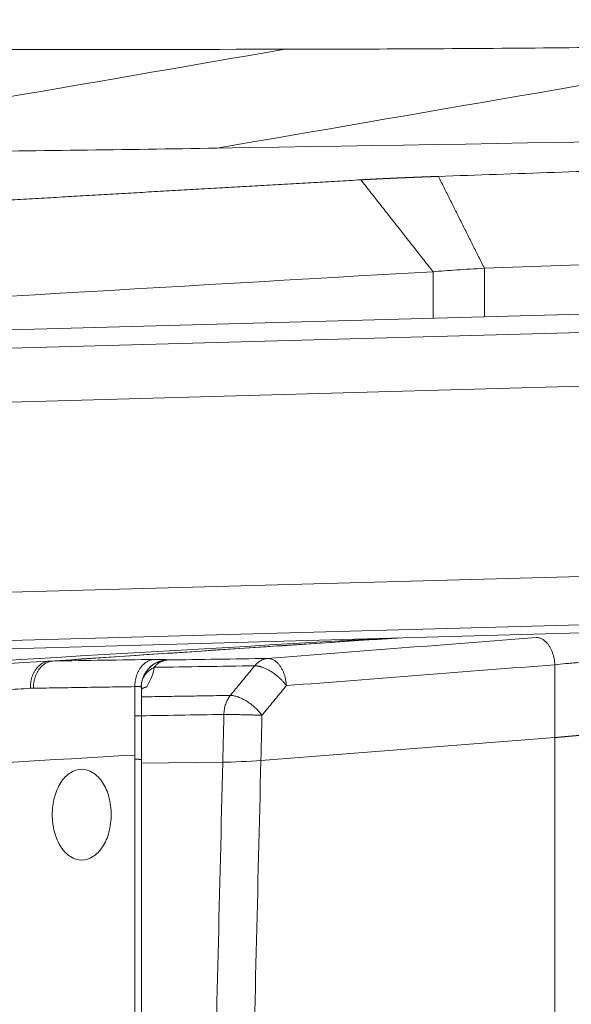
# Model space of a CAD drawing. Header units: millimetres. Extents: x 0 to 594, y 0 to 420.
# Tile 142 of 256: x 206 to 209, y 339 to 344. Entities that reach past the tile are written whole.
import ezdxf

# ---------------------------------------------------------------- set-up
doc = ezdxf.new("R2010")
doc.units = ezdxf.units.MM
doc.layers.add('1', color=7, linetype='Continuous', true_color=0xffffff)
doc.styles.add('Arial Unicode MS', font='txt')
doc.dimstyles.get("Standard").update_dxf_attribs({"dimtxt": 0.18, "dimasz": 0.18, "dimexe": 0.18, "dimexo": 0.0625, "dimgap": 0.09, "dimtad": 0, "dimtih": 1, "dimtoh": 1, "dimdec": 4, "dimzin": 0, "dimdsep": 46, "dimtxsty": 'Standard', "dimcen": 0.09, "dimadec": 0, "dimazin": 0, "dimtfac": 1, "dimtdec": 4, "dimtofl": 0, "dimtmove": 0, "dimatfit": 3, "dimfxl": 0, "dimtolj": 1, "dimtzin": 0, "dimarcsym": 0})

# ---------------------------------------------------------------- blocks, each defined once
blk = doc.blocks.new('_U2')
at = {"layer": '1', "color": 18, "lineweight": 13}
for p, q in [((142.3008, 334.4792), (142.3008, 394.7968)), ((368.28, 363.0393), (368.28, 394.7968)), ((142.3008, 392.7968), (235.4192, 392.7968)), ((368.28, 392.7968), (275.1617, 392.7968))]:
    blk.add_line(p, q, dxfattribs=at)
at = {"layer": '1', "color": 18}
for points in [[(142.3008, 392.7968), (145.8008, 393.7346), (145.8008, 391.8589)], [(368.28, 392.7968), (364.78, 391.8589), (364.78, 393.7346)]]:
    blk.add_solid(points, dxfattribs=at)
at = {"layer": '1', "color": 18, "linetype": 'Continuous', "lineweight": 13, "char_height": 2.5, "attachment_point": 7, "line_spacing_factor": 1.047437, "style": 'Arial Unicode MS'}
for s, insert in [('\\fArial Unicode MS|b0|i0;\\W1.0000; LIFT POINT SPAN', (244.1567, 390.9192)), ('\\fArial Unicode MS|b0|i0;\\W1.0000;4.5', (237.0517, 390.9192))]:
    blk.add_mtext(s, dxfattribs=dict(at, insert=insert))

msp = doc.modelspace()

# ---------------------------------------------------------------- linework, layer by layer
at = {"layer": '1', "color": 155, "linetype": 'Continuous', "lineweight": 18}
for p, q in [((215.0841, 342.796), (204.4427, 342.5018)), ((203.9346, 340.7338), (215.1881, 341.0449)), ((206.7318, 340.1786), (206.7318, 340.583)), ((206.7318, 303.3655), (206.7318, 340.1831))]:
    msp.add_line(p, q, dxfattribs=at)
at = {"layer": '1', "color": 155, "linetype": 'Continuous', "lineweight": 13}
for p, q in [((215.3431, 342.7023), (204.8132, 342.4112)), ((215.4606, 342.4095), (204.853, 342.1162)), ((215.4701, 341.363), (203.9634, 341.0449)), ((215.3577, 341.0941), (203.9366, 340.7784)), ((207.3895, 340.1762), (209.0069, 340.3022)), ((207.1797, 340.1663), (206.7318, 340.1617))]:
    msp.add_line(p, q, dxfattribs=at)
at = {"layer": '1', "color": 155, "linetype": 'Continuous', "lineweight": 18}
msp.add_arc((206.881, 340.5792), 0.15, 93.6326, 137.5612, dxfattribs=at)
at = {"layer": '1', "color": 155, "linetype": 'Continuous', "lineweight": 13}
for centre, major_axis, ratio, start_param, end_param in [((276.5015, -2562.6507), (0, -2904.8456), 0.649448, 3.178603, 3.180085), ((207.294, 340.1753), (-0.1502, -0.0075), 0.03379, 0.704091, 2.257445)]:
    msp.add_ellipse(centre, major_axis=major_axis, ratio=ratio, start_param=start_param, end_param=end_param, dxfattribs=at)
for points, degree in [([(207.1487, 343.5454), (208.2515, 343.7358), (209.3543, 343.9261), (210.4572, 344.1164)], 3), ([(207.523, 344.0895), (206.4201, 343.8992), (205.3173, 343.7089), (204.2145, 343.5185)], 3), ([(208.3369, 342.6094), (208.3369, 342.8653)], 1), ([(208.6193, 342.8842), (208.6193, 342.6172)], 1), ([(203.9282, 340.6036), (205.3142, 340.6878), (206.7003, 340.7695), (208.0865, 340.849)], 3), ([(208.1328, 340.8499), (207.4973, 340.8075), (206.8617, 340.7651), (206.226, 340.7227)], 3), ([(208.9037, 340.8527), (208.4112, 340.8143), (207.9188, 340.7759), (207.4264, 340.7375)], 3), ([(207.4264, 340.7375), (207.242, 340.7347), (207.0576, 340.7318), (206.8731, 340.7289)], 3), ([(206.226, 340.7227), (205.4598, 340.6787), (204.6936, 340.6339), (203.9274, 340.5885)], 3), ([(206.2439, 340.7233), (206.238, 340.7232), (206.232, 340.723), (206.226, 340.7227)], 3), ([(206.8021, 340.732), (206.616, 340.7291), (206.43, 340.7262), (206.2439, 340.7233)], 3), ([(206.7615, 340.5809), (206.7848, 340.6215), (206.7988, 340.6586), (206.8022, 340.6886)], 3), ([(206.8022, 340.6886), (206.9866, 340.6914), (207.171, 340.6943), (207.3554, 340.6971)], 3), ([(207.2213, 340.5339), (207.3554, 340.6971)], 1), ([(207.5296, 340.5878), (208.022, 340.6262), (208.5145, 340.6646), (209.0069, 340.7029)], 3), ([(209.0069, 340.7029), (209.0069, 340.5694), (209.0069, 340.4358), (209.0069, 340.3022)], 3), ([(206.1377, 340.5736), (206.1296, 340.5735), (206.1216, 340.573)], 2), ([(206.6958, 340.5823), (206.1377, 340.5736)], 1), ([(206.6958, 340.2057), (206.6958, 340.5823)], 1), ([(207.5296, 340.5878), (207.3955, 340.4246)], 1), ([(206.1216, 340.573), (205.0159, 340.5095), (203.9207, 340.4446)], 2), ([(206.73, 340.526), (207.2213, 340.5339)], 1), ([(206.6948, 340.4214), (206.8586, 340.424), (207.0223, 340.4267), (207.1861, 340.4293)], 3), ([(207.1797, 340.1663), (207.1861, 340.4293)], 1), ([(207.3955, 340.4246), (207.3895, 340.1762)], 1), ([(209.0069, 340.3022), (209.0069, 331.6975), (209.0069, 323.0929), (209.0069, 314.4882)], 3), ([(206.6958, 340.1822), (206.6958, 340.2057)], 1), ([(206.6958, 303.3665), (206.6958, 340.1822)], 1), ([(206.7703, 323.29), (207.1797, 340.1663)], 1), ([(207.3895, 340.1762), (206.9797, 323.2853)], 1)]:
    msp.add_open_spline(points, degree=degree, dxfattribs=at)
at = {"layer": '1', "color": 155, "linetype": 'Continuous', "lineweight": 18}
for points, degree in [([(210.4572, 344.1164), (209.9482, 344.1079), (208.9301, 344.0948), (207.9725, 344.0899), (207.523, 344.0895)], 3), ([(207.523, 344.0895), (206.5633, 344.0886), (205.6036, 344.0874), (204.6438, 344.0859)], 3), ([(207.1487, 343.5454), (210.7927, 343.6062), (214.4368, 343.6668), (218.0809, 343.7271)], 3), ([(204.2145, 343.5185), (204.664, 343.5189), (205.6216, 343.5238), (206.6397, 343.5369), (207.1487, 343.5454)], 3), ([(208.3369, 342.8653), (207.9394, 343.3711)], 1), ([(208.3663, 343.3899), (208.6193, 342.8842)], 1), ([(208.6193, 342.8842), (211.9703, 343.0013), (215.3214, 343.1164), (218.6726, 343.2296)], 3), ([(203.9589, 342.6088), (205.4181, 342.6969), (206.8775, 342.7824), (208.3369, 342.8653)], 3)]:
    msp.add_open_spline(points, degree=degree, dxfattribs=at)
for points, knots in [([(208.3663, 343.3899), (208.5791, 343.3974), (209.0037, 343.4122), (209.6392, 343.4343), (210.2718, 343.4563), (210.9016, 343.4782), (211.5284, 343.4998), (212.1524, 343.5214), (212.7736, 343.5428), (213.3002, 343.5609), (213.7328, 343.5758), (214.0724, 343.5874), (214.4111, 343.599), (214.7492, 343.6106), (215.0865, 343.6221), (215.4231, 343.6336), (215.7589, 343.6451), (216.094, 343.6565), (216.4284, 343.6679), (216.762, 343.6792), (217.0949, 343.6905), (217.4271, 343.7018), (217.7585, 343.713), (218.0892, 343.7242), (218.3094, 343.7316), (218.4194, 343.7353)], [0, 0, 0, 0, 0.063499, 0.126712, 0.18964, 0.252283, 0.31464, 0.376712, 0.438499, 0.5, 0.533845, 0.567618, 0.601317, 0.634943, 0.668496, 0.701976, 0.735382, 0.768715, 0.801976, 0.835163, 0.868276, 0.901317, 0.934284, 0.967179, 1, 1, 1, 1]), ([(202.182, 343.0303), (202.2632, 343.0353), (202.4255, 343.0453), (202.6684, 343.0602), (202.9107, 343.075), (203.1524, 343.0897), (203.3933, 343.1043), (203.6335, 343.1188), (203.873, 343.1332), (204.1119, 343.1476), (204.35, 343.1618), (204.5875, 343.176), (204.8243, 343.1901), (205.0261, 343.202), (205.1931, 343.2119), (205.3256, 343.2197), (205.4579, 343.2275), (205.59, 343.2353), (205.7219, 343.243), (205.8537, 343.2508), (205.9853, 343.2585), (206.1167, 343.2661), (206.248, 343.2738), (206.3791, 343.2814), (206.5101, 343.289), (206.6408, 343.2966), (206.7714, 343.3041), (206.9019, 343.3117), (207.0321, 343.3192), (207.1622, 343.3266), (207.2922, 343.3341), (207.4219, 343.3415), (207.5515, 343.3489), (207.6809, 343.3563), (207.8102, 343.3637), (207.8963, 343.3686), (207.9394, 343.3711)], [0, 0, 0, 0, 0.042327, 0.084534, 0.126622, 0.16859, 0.210438, 0.252165, 0.293773, 0.33526, 0.376626, 0.417872, 0.458997, 0.500002, 0.523035, 0.54604, 0.569015, 0.591961, 0.614878, 0.637766, 0.660625, 0.683455, 0.706255, 0.729026, 0.751768, 0.774481, 0.797164, 0.819818, 0.842444, 0.865039, 0.887606, 0.910143, 0.932651, 0.95513, 0.97758, 1, 1, 1, 1]), ([(207.9394, 343.3711), (207.9403, 343.3711), (207.9421, 343.3712), (207.9449, 343.3714), (207.9476, 343.3715), (207.9504, 343.3717), (207.9532, 343.3718), (207.956, 343.372), (207.9588, 343.3721), (207.9616, 343.3723), (207.9644, 343.3725), (207.9672, 343.3726), (207.9701, 343.3728), (207.9729, 343.3729), (207.9758, 343.3731), (207.9786, 343.3732), (207.9815, 343.3734), (207.9843, 343.3735), (207.9872, 343.3737), (207.9901, 343.3738), (207.993, 343.374), (207.9959, 343.3741), (207.9988, 343.3743), (208.0017, 343.3744), (208.0046, 343.3746), (208.0075, 343.3747), (208.0105, 343.3749), (208.0134, 343.3751), (208.0163, 343.3752), (208.0193, 343.3754), (208.0223, 343.3755), (208.0252, 343.3757), (208.0282, 343.3758), (208.0312, 343.376), (208.0342, 343.3761), (208.0372, 343.3763), (208.0402, 343.3764), (208.0432, 343.3766), (208.0462, 343.3767), (208.0492, 343.3768), (208.0523, 343.377), (208.0553, 343.3771), (208.0584, 343.3773), (208.0614, 343.3774), (208.0645, 343.3776), (208.0676, 343.3777), (208.0706, 343.3779), (208.0737, 343.378), (208.0768, 343.3782), (208.0799, 343.3783), (208.083, 343.3785), (208.0861, 343.3786), (208.0893, 343.3788), (208.0924, 343.3789), (208.0955, 343.3791), (208.0987, 343.3792), (208.1018, 343.3793), (208.105, 343.3795), (208.1081, 343.3796), (208.1113, 343.3798), (208.1145, 343.3799), (208.1177, 343.3801), (208.1209, 343.3802), (208.1241, 343.3804), (208.1273, 343.3805), (208.1305, 343.3806), (208.1337, 343.3808), (208.137, 343.3809), (208.1402, 343.3811), (208.1434, 343.3812), (208.1467, 343.3814), (208.15, 343.3815), (208.1532, 343.3816), (208.1565, 343.3818), (208.1598, 343.3819), (208.1631, 343.3821), (208.1664, 343.3822), (208.1697, 343.3824), (208.173, 343.3825), (208.1763, 343.3826), (208.1796, 343.3828), (208.183, 343.3829), (208.1863, 343.3831), (208.1897, 343.3832), (208.193, 343.3833), (208.1964, 343.3835), (208.1997, 343.3836), (208.2031, 343.3838), (208.2065, 343.3839), (208.2099, 343.384), (208.2133, 343.3842), (208.2167, 343.3843), (208.2201, 343.3844), (208.2235, 343.3846), (208.227, 343.3847), (208.2304, 343.3849), (208.2338, 343.385), (208.2373, 343.3851), (208.2407, 343.3853), (208.2442, 343.3854), (208.2477, 343.3855), (208.2512, 343.3857), (208.2546, 343.3858), (208.2581, 343.386), (208.2616, 343.3861), (208.2651, 343.3862), (208.2687, 343.3864), (208.2722, 343.3865), (208.2757, 343.3866), (208.2793, 343.3868), (208.2828, 343.3869), (208.2863, 343.387), (208.2899, 343.3872), (208.2935, 343.3873), (208.297, 343.3874), (208.3006, 343.3876), (208.3042, 343.3877), (208.3078, 343.3878), (208.3114, 343.388), (208.315, 343.3881), (208.3186, 343.3882), (208.3223, 343.3884), (208.3259, 343.3885), (208.3295, 343.3886), (208.3332, 343.3888), (208.3368, 343.3889), (208.3405, 343.389), (208.3442, 343.3892), (208.3478, 343.3893), (208.3515, 343.3894), (208.3552, 343.3895), (208.3589, 343.3897), (208.3626, 343.3898), (208.3651, 343.3899), (208.3663, 343.3899)], [0, 0, 0, 0, 0.007667, 0.015331, 0.02299, 0.030646, 0.038298, 0.045946, 0.053591, 0.061232, 0.06887, 0.076504, 0.084135, 0.091762, 0.099386, 0.107007, 0.114625, 0.12224, 0.129852, 0.13746, 0.145066, 0.152669, 0.160269, 0.167866, 0.175461, 0.183053, 0.190642, 0.198229, 0.205813, 0.213395, 0.220974, 0.228552, 0.236127, 0.2437, 0.25127, 0.258839, 0.266405, 0.27397, 0.281533, 0.289094, 0.296653, 0.30421, 0.311766, 0.31932, 0.326873, 0.334424, 0.341974, 0.349522, 0.357069, 0.364615, 0.37216, 0.379703, 0.387245, 0.394787, 0.402327, 0.409867, 0.417405, 0.424943, 0.43248, 0.440017, 0.447553, 0.455088, 0.462623, 0.470157, 0.477692, 0.485225, 0.492759, 0.500292, 0.507825, 0.515358, 0.522892, 0.530425, 0.537958, 0.545491, 0.553025, 0.560559, 0.568093, 0.575628, 0.583163, 0.590698, 0.598235, 0.605771, 0.613309, 0.620847, 0.628386, 0.635926, 0.643467, 0.651009, 0.658552, 0.666096, 0.673641, 0.681187, 0.688735, 0.696284, 0.703834, 0.711386, 0.718939, 0.726494, 0.73405, 0.741609, 0.749168, 0.75673, 0.764294, 0.771859, 0.779427, 0.786996, 0.794568, 0.802142, 0.809717, 0.817296, 0.824876, 0.832459, 0.840044, 0.847632, 0.855223, 0.862816, 0.870411, 0.87801, 0.885611, 0.893215, 0.900822, 0.908431, 0.916044, 0.92366, 0.931279, 0.938901, 0.946527, 0.954155, 0.961788, 0.969423, 0.977062, 0.984704, 0.99235, 1, 1, 1, 1]), ([(208.3369, 342.8653), (208.3769, 342.8688), (208.4205, 342.8721), (208.5146, 342.8784), (208.5652, 342.8814), (208.6193, 342.8842)], [0, 0, 0, 0, 0.5, 0.5, 1, 1, 1, 1]), ([(206.2411, 339.8779), (206.2411, 339.8943), (206.2432, 339.927), (206.2556, 339.99), (206.2857, 340.0593), (206.3397, 340.1149), (206.4035, 340.1345), (206.4672, 340.1149), (206.5213, 340.0593), (206.5514, 339.99), (206.5637, 339.927), (206.5659, 339.8943), (206.5659, 339.8779)], [0, 0, 0, 0, 0.0625, 0.125, 0.25, 0.375, 0.5, 0.625, 0.75, 0.875, 0.9375, 1, 1, 1, 1]), ([(206.5659, 339.8779), (206.5659, 339.8616), (206.5637, 339.8289), (206.5514, 339.7659), (206.5213, 339.6965), (206.4672, 339.6409), (206.4035, 339.6214), (206.3397, 339.6409), (206.2857, 339.6965), (206.2556, 339.7659), (206.2432, 339.8289), (206.2411, 339.8616), (206.2411, 339.8779)], [0, 0, 0, 0, 0.0625, 0.125, 0.25, 0.375, 0.5, 0.625, 0.75, 0.875, 0.9375, 1, 1, 1, 1])]:
    msp.add_open_spline(points, degree=3, knots=knots, dxfattribs=at)
at = {"layer": '1', "color": 155, "linetype": 'Continuous', "lineweight": 13}
for points, knots in [([(208.1475, 340.8503), (208.1437, 340.85), (208.0702, 340.8451), (207.927, 340.8356), (207.7179, 340.8216), (207.5084, 340.8077), (207.2986, 340.7937), (207.0884, 340.7797), (206.8778, 340.7656), (206.6668, 340.7515), (206.4555, 340.7374), (206.3145, 340.728), (206.2439, 340.7233)], [0, 0, 0, 0, 0.006111, 0.115784, 0.225647, 0.335699, 0.445942, 0.556374, 0.666996, 0.777807, 0.888809, 1, 1, 1, 1]), ([(209.0069, 340.7029), (209.0261, 340.7049), (209.0464, 340.7068), (209.0785, 340.7098), (209.0894, 340.7108), (209.1115, 340.7127), (209.1228, 340.7137), (209.1569, 340.7166), (209.1803, 340.7185), (209.2283, 340.7222), (209.253, 340.7241), (209.3022, 340.7276), (209.3268, 340.7293), (209.3637, 340.7317), (209.376, 340.7325), (209.4006, 340.734), (209.413, 340.7348), (209.4738, 340.7384), (209.5201, 340.7408), (209.5639, 340.7428)], [0, 0, 0, 0, 0.125, 0.125, 0.1875, 0.1875, 0.25, 0.25, 0.375, 0.375, 0.5, 0.5, 0.625, 0.625, 0.6875, 0.6875, 0.75, 0.75, 1, 1, 1, 1]), ([(206.8731, 340.7289), (206.8746, 340.7296), (206.8741, 340.7302), (206.8694, 340.7312), (206.8652, 340.7316), (206.856, 340.732), (206.8525, 340.7321), (206.8446, 340.7322), (206.8403, 340.7323), (206.826, 340.7323), (206.8149, 340.7322), (206.8021, 340.732)], [0, 0, 0, 0, 0.25, 0.25, 0.5, 0.5, 0.625, 0.625, 0.75, 0.75, 1, 1, 1, 1]), ([(207.3554, 340.6971), (207.3557, 340.6971), (207.3562, 340.6971), (207.357, 340.6971), (207.3578, 340.6971), (207.3587, 340.6971), (207.3595, 340.697), (207.3603, 340.697), (207.3612, 340.6969), (207.362, 340.6969), (207.3629, 340.6968), (207.3637, 340.6967), (207.3646, 340.6966), (207.3654, 340.6966), (207.3663, 340.6965), (207.3672, 340.6963), (207.368, 340.6962), (207.3689, 340.6961), (207.3698, 340.696), (207.3707, 340.6958), (207.3716, 340.6957), (207.3725, 340.6955), (207.3734, 340.6954), (207.3743, 340.6952), (207.3752, 340.695), (207.3761, 340.6949), (207.3771, 340.6947), (207.378, 340.6945), (207.3789, 340.6943), (207.3799, 340.694), (207.3808, 340.6938), (207.3818, 340.6936), (207.3827, 340.6933), (207.3837, 340.6931), (207.3847, 340.6928), (207.3857, 340.6926), (207.3866, 340.6923), (207.3876, 340.692), (207.3886, 340.6917), (207.3896, 340.6914), (207.3906, 340.6911), (207.3917, 340.6908), (207.3927, 340.6905), (207.3937, 340.6901), (207.3948, 340.6898), (207.3958, 340.6894), (207.3968, 340.6891), (207.3999, 340.688), (207.4052, 340.686), (207.4128, 340.6828), (207.4207, 340.6791), (207.4288, 340.6749), (207.4373, 340.6702), (207.4466, 340.6646), (207.457, 340.6578), (207.4684, 340.6495), (207.4803, 340.6401), (207.4899, 340.6317), (207.4971, 340.6249), (207.5021, 340.62), (207.5073, 340.6147), (207.511, 340.6106), (207.5133, 340.608), (207.5143, 340.6069), (207.5153, 340.6057), (207.5164, 340.6045), (207.5175, 340.6031), (207.5187, 340.6017), (207.52, 340.6002), (207.5212, 340.5987), (207.5225, 340.5971), (207.5239, 340.5954), (207.5253, 340.5936), (207.5267, 340.5917), (207.5282, 340.5898), (207.5291, 340.5885), (207.5296, 340.5878)], [0, 0, 0, 0, 0.005401, 0.010792, 0.016174, 0.021547, 0.026913, 0.032273, 0.037627, 0.042975, 0.04832, 0.053661, 0.059, 0.064337, 0.069672, 0.075008, 0.080344, 0.085682, 0.091022, 0.096364, 0.101711, 0.107061, 0.112418, 0.117779, 0.123148, 0.128524, 0.133908, 0.139301, 0.144704, 0.150117, 0.155541, 0.160976, 0.166424, 0.171884, 0.177359, 0.182847, 0.188351, 0.193869, 0.199404, 0.204956, 0.210525, 0.216112, 0.221717, 0.227341, 0.232985, 0.238649, 0.244334, 0.25004, 0.288776, 0.328541, 0.369459, 0.411631, 0.455136, 0.500035, 0.55601, 0.61628, 0.680928, 0.749974, 0.77842, 0.808735, 0.840923, 0.874981, 0.881126, 0.887698, 0.894698, 0.902126, 0.909984, 0.918269, 0.926984, 0.936129, 0.945702, 0.955705, 0.966136, 0.976997, 0.988285, 1, 1, 1, 1]), ([(206.7314, 340.5792), (206.7314, 340.5793), (206.7315, 340.5793), (206.7316, 340.5794), (206.7316, 340.5795), (206.7317, 340.5796), (206.7317, 340.5797), (206.7318, 340.5798), (206.7318, 340.5799), (206.7318, 340.58), (206.7318, 340.5801), (206.7317, 340.5801), (206.7317, 340.5802), (206.7317, 340.5803), (206.7316, 340.5804), (206.7315, 340.5805), (206.7314, 340.5806), (206.7313, 340.5806), (206.7312, 340.5807), (206.7311, 340.5808), (206.731, 340.5808), (206.7308, 340.5809), (206.7306, 340.581), (206.7305, 340.5811), (206.7303, 340.5811), (206.7301, 340.5812), (206.7298, 340.5812), (206.7296, 340.5813), (206.7294, 340.5814), (206.7291, 340.5814), (206.7289, 340.5815), (206.7286, 340.5815), (206.7283, 340.5816), (206.728, 340.5816), (206.7277, 340.5817), (206.7273, 340.5817), (206.727, 340.5818), (206.7266, 340.5818), (206.7263, 340.5819), (206.7259, 340.5819), (206.7255, 340.582), (206.7251, 340.582), (206.7247, 340.5821), (206.7243, 340.5821), (206.7238, 340.5821), (206.7234, 340.5822), (206.7229, 340.5822), (206.7225, 340.5822), (206.722, 340.5823), (206.7215, 340.5823), (206.721, 340.5823), (206.7205, 340.5823), (206.7199, 340.5824), (206.7194, 340.5824), (206.7188, 340.5824), (206.7183, 340.5824), (206.7177, 340.5824), (206.7171, 340.5825), (206.7165, 340.5825), (206.7159, 340.5825), (206.7153, 340.5825), (206.7147, 340.5825), (206.714, 340.5825), (206.7134, 340.5825), (206.7127, 340.5825), (206.7121, 340.5825), (206.7114, 340.5825), (206.7107, 340.5825), (206.71, 340.5825), (206.7093, 340.5825), (206.7086, 340.5825), (206.7079, 340.5825), (206.7071, 340.5825), (206.7064, 340.5825), (206.7056, 340.5825), (206.7049, 340.5825), (206.7041, 340.5825), (206.7033, 340.5825), (206.7025, 340.5825), (206.7017, 340.5825), (206.7009, 340.5824), (206.7001, 340.5824), (206.6992, 340.5824), (206.6984, 340.5824), (206.6976, 340.5824), (206.6967, 340.5823), (206.6961, 340.5823), (206.6958, 340.5823)], [0, 0, 0, 0, 0.012134, 0.024259, 0.036374, 0.048481, 0.060578, 0.072666, 0.084745, 0.096816, 0.108877, 0.120929, 0.132972, 0.145006, 0.157031, 0.169047, 0.181054, 0.193052, 0.205041, 0.217021, 0.228992, 0.240954, 0.252908, 0.264852, 0.276788, 0.288715, 0.300632, 0.312541, 0.324442, 0.336333, 0.348216, 0.360089, 0.371955, 0.383811, 0.395658, 0.407497, 0.419327, 0.431148, 0.442961, 0.454765, 0.46656, 0.478347, 0.490125, 0.501894, 0.513655, 0.525407, 0.537151, 0.548886, 0.560612, 0.57233, 0.584039, 0.59574, 0.607432, 0.619116, 0.630791, 0.642458, 0.654116, 0.665766, 0.677407, 0.68904, 0.700665, 0.712281, 0.723889, 0.735488, 0.74708, 0.758662, 0.770237, 0.781803, 0.793361, 0.80491, 0.816452, 0.827985, 0.83951, 0.851026, 0.862535, 0.874035, 0.885527, 0.897011, 0.908486, 0.919954, 0.931413, 0.942865, 0.954308, 0.965743, 0.97717, 0.988589, 1, 1, 1, 1]), ([(207.1861, 340.4293), (207.1862, 340.4391), (207.1871, 340.4489), (207.1904, 340.468), (207.1927, 340.4774), (207.1987, 340.4953), (207.2024, 340.5038), (207.211, 340.5198), (207.2159, 340.5272), (207.2213, 340.5339)], [0, 0, 0, 0, 0.25, 0.25, 0.5, 0.5, 0.75, 0.75, 1, 1, 1, 1]), ([(207.2213, 340.5339), (207.2275, 340.5339), (207.2343, 340.5332), (207.2486, 340.5303), (207.2561, 340.5282), (207.2715, 340.5227), (207.2795, 340.5193), (207.2956, 340.5113), (207.3037, 340.5068), (207.3199, 340.4967), (207.3278, 340.4911), (207.3434, 340.4792), (207.3509, 340.4729), (207.3652, 340.4597), (207.372, 340.4529), (207.3845, 340.4389), (207.3903, 340.4317), (207.3955, 340.4246)], [0, 0, 0, 0, 0.125, 0.125, 0.25, 0.25, 0.375, 0.375, 0.5, 0.5, 0.625, 0.625, 0.75, 0.75, 0.875, 0.875, 1, 1, 1, 1]), ([(207.3955, 340.4246), (207.388, 340.4249), (207.3799, 340.4252), (207.3628, 340.4258), (207.3539, 340.4261), (207.3353, 340.4267), (207.3258, 340.4269), (207.3065, 340.4274), (207.2967, 340.4277), (207.2774, 340.4281), (207.2678, 340.4283), (207.2491, 340.4286), (207.2401, 340.4288), (207.2228, 340.429), (207.2146, 340.4291), (207.1994, 340.4293), (207.1924, 340.4293), (207.1861, 340.4293)], [0, 0, 0, 0, 0.125, 0.125, 0.25, 0.25, 0.375, 0.375, 0.5, 0.5, 0.625, 0.625, 0.75, 0.75, 0.875, 0.875, 1, 1, 1, 1]), ([(209.0069, 340.3018), (209.0075, 340.3018), (209.0088, 340.302), (209.0108, 340.3022), (209.0128, 340.3023), (209.0147, 340.3025), (209.0167, 340.3027), (209.0187, 340.3029), (209.0207, 340.3031), (209.0227, 340.3033), (209.0248, 340.3035), (209.0268, 340.3037), (209.0288, 340.3039), (209.0308, 340.3041), (209.0329, 340.3043), (209.035, 340.3045), (209.037, 340.3047), (209.0391, 340.3049), (209.0412, 340.3051), (209.0432, 340.3053), (209.0453, 340.3055), (209.0474, 340.3057), (209.0495, 340.3059), (209.0516, 340.306), (209.0538, 340.3062), (209.0559, 340.3064), (209.058, 340.3066), (209.0602, 340.3068), (209.0623, 340.307), (209.0645, 340.3072), (209.0666, 340.3074), (209.0688, 340.3076), (209.071, 340.3078), (209.0731, 340.308), (209.0753, 340.3082), (209.0775, 340.3084), (209.0797, 340.3086), (209.0819, 340.3088), (209.0841, 340.309), (209.0864, 340.3092), (209.0886, 340.3094), (209.0908, 340.3096), (209.093, 340.3098), (209.0953, 340.31), (209.0975, 340.3102), (209.0998, 340.3104), (209.102, 340.3106), (209.1043, 340.3108), (209.1066, 340.311), (209.1089, 340.3112), (209.1111, 340.3114), (209.1134, 340.3116), (209.1157, 340.3118), (209.118, 340.312), (209.1203, 340.3122), (209.1226, 340.3124), (209.1249, 340.3126), (209.1273, 340.3128), (209.1296, 340.313), (209.1319, 340.3132), (209.1342, 340.3134), (209.1366, 340.3136), (209.1389, 340.3138), (209.1413, 340.314), (209.1436, 340.3142), (209.146, 340.3143), (209.1483, 340.3145), (209.1507, 340.3147), (209.1531, 340.3149), (209.1554, 340.3151), (209.1578, 340.3153), (209.1602, 340.3155), (209.1626, 340.3157), (209.165, 340.3159), (209.1674, 340.3161), (209.1698, 340.3163), (209.1722, 340.3165), (209.1746, 340.3167), (209.177, 340.3169), (209.1794, 340.3171), (209.1818, 340.3173), (209.1843, 340.3175), (209.1867, 340.3177), (209.1891, 340.3179), (209.1916, 340.3181), (209.194, 340.3183), (209.1964, 340.3185), (209.1989, 340.3187), (209.2013, 340.3189), (209.2038, 340.319), (209.2062, 340.3192), (209.2087, 340.3194), (209.2111, 340.3196), (209.2136, 340.3198), (209.2161, 340.32), (209.2185, 340.3202), (209.221, 340.3204), (209.2235, 340.3206), (209.2259, 340.3208), (209.2284, 340.321), (209.2309, 340.3212), (209.2334, 340.3214), (209.2359, 340.3215), (209.2384, 340.3217), (209.2408, 340.3219), (209.2433, 340.3221), (209.2458, 340.3223), (209.2483, 340.3225), (209.2508, 340.3227), (209.2533, 340.3229), (209.2558, 340.3231), (209.2583, 340.3232), (209.2608, 340.3234), (209.2633, 340.3236), (209.2658, 340.3238), (209.2684, 340.324), (209.2709, 340.3242), (209.2734, 340.3244), (209.2759, 340.3246), (209.2784, 340.3247), (209.2809, 340.3249), (209.2834, 340.3251), (209.286, 340.3253), (209.2885, 340.3255), (209.291, 340.3257), (209.2935, 340.3258), (209.296, 340.326), (209.2986, 340.3262), (209.3011, 340.3264), (209.3036, 340.3266), (209.3061, 340.3268), (209.3087, 340.3269), (209.3112, 340.3271), (209.3137, 340.3273), (209.3162, 340.3275), (209.3188, 340.3276), (209.3213, 340.3278), (209.3238, 340.328), (209.3264, 340.3282), (209.3289, 340.3284), (209.3314, 340.3285), (209.3339, 340.3287), (209.3365, 340.3289), (209.339, 340.3291), (209.3415, 340.3292), (209.344, 340.3294), (209.3466, 340.3296), (209.3491, 340.3298), (209.3516, 340.3299), (209.3541, 340.3301), (209.3567, 340.3303), (209.3592, 340.3304), (209.3617, 340.3306), (209.3642, 340.3308), (209.3667, 340.3309), (209.3693, 340.3311), (209.3718, 340.3313), (209.3743, 340.3315), (209.3768, 340.3316), (209.3793, 340.3318), (209.3818, 340.332), (209.3843, 340.3321), (209.3868, 340.3323), (209.3894, 340.3324), (209.3919, 340.3326), (209.3944, 340.3328), (209.3969, 340.3329), (209.3994, 340.3331), (209.4019, 340.3333), (209.4044, 340.3334), (209.4069, 340.3336), (209.4094, 340.3337), (209.4118, 340.3339), (209.4143, 340.3341), (209.4168, 340.3342), (209.4193, 340.3344), (209.4218, 340.3345), (209.4243, 340.3347), (209.4267, 340.3348), (209.4292, 340.335), (209.4317, 340.3351), (209.4341, 340.3353), (209.4366, 340.3354), (209.4391, 340.3356), (209.4415, 340.3357), (209.444, 340.3359), (209.4464, 340.336), (209.4489, 340.3362), (209.4513, 340.3363), (209.4538, 340.3365), (209.4562, 340.3366), (209.4587, 340.3368), (209.4611, 340.3369), (209.4635, 340.3371), (209.466, 340.3372), (209.4684, 340.3374), (209.4708, 340.3375), (209.4732, 340.3376), (209.4756, 340.3378), (209.478, 340.3379), (209.4804, 340.3381), (209.4829, 340.3382), (209.4852, 340.3383), (209.4876, 340.3385), (209.49, 340.3386), (209.4924, 340.3387), (209.4948, 340.3389), (209.4972, 340.339), (209.4995, 340.3391), (209.5019, 340.3393), (209.5043, 340.3394), (209.5066, 340.3395), (209.509, 340.3397), (209.5113, 340.3398), (209.5137, 340.3399), (209.516, 340.34), (209.5184, 340.3402), (209.5207, 340.3403), (209.523, 340.3404), (209.5253, 340.3405), (209.5276, 340.3406), (209.53, 340.3408), (209.5323, 340.3409), (209.5346, 340.341), (209.5368, 340.3411), (209.5391, 340.3412), (209.5414, 340.3414), (209.5437, 340.3415), (209.546, 340.3416), (209.5482, 340.3417), (209.5505, 340.3418), (209.5528, 340.3419), (209.555, 340.342), (209.5572, 340.3421), (209.5595, 340.3423), (209.5617, 340.3424), (209.5632, 340.3424), (209.5639, 340.3425)], [0, 0, 0, 0, 0.004257, 0.008513, 0.01277, 0.017027, 0.021284, 0.02554, 0.029797, 0.034054, 0.03831, 0.042567, 0.046824, 0.051081, 0.055337, 0.059594, 0.063851, 0.068108, 0.072364, 0.076621, 0.080878, 0.085135, 0.089391, 0.093648, 0.097905, 0.102161, 0.106418, 0.110675, 0.114932, 0.119188, 0.123445, 0.127702, 0.131959, 0.136215, 0.140472, 0.144729, 0.148985, 0.153242, 0.157499, 0.161756, 0.166012, 0.170269, 0.174526, 0.178782, 0.183039, 0.187296, 0.191552, 0.195809, 0.200066, 0.204322, 0.208579, 0.212836, 0.217092, 0.221349, 0.225605, 0.229862, 0.234119, 0.238375, 0.242632, 0.246888, 0.251145, 0.255401, 0.259658, 0.263914, 0.268171, 0.272427, 0.276684, 0.28094, 0.285197, 0.289453, 0.29371, 0.297966, 0.302222, 0.306479, 0.310735, 0.314992, 0.319248, 0.323504, 0.327761, 0.332017, 0.336273, 0.340529, 0.344786, 0.349042, 0.353298, 0.357554, 0.36181, 0.366067, 0.370323, 0.374579, 0.378835, 0.383091, 0.387347, 0.391603, 0.395859, 0.400115, 0.404371, 0.408627, 0.412883, 0.417139, 0.421395, 0.425651, 0.429907, 0.434163, 0.438419, 0.442675, 0.446931, 0.451186, 0.455442, 0.459698, 0.463954, 0.468209, 0.472465, 0.476721, 0.480976, 0.485232, 0.489488, 0.493743, 0.497999, 0.502254, 0.50651, 0.510765, 0.515021, 0.519276, 0.523532, 0.527787, 0.532042, 0.536298, 0.540553, 0.544808, 0.549064, 0.553319, 0.557574, 0.561829, 0.566085, 0.57034, 0.574595, 0.57885, 0.583105, 0.58736, 0.591615, 0.59587, 0.600125, 0.60438, 0.608635, 0.61289, 0.617145, 0.6214, 0.625655, 0.629909, 0.634164, 0.638419, 0.642674, 0.646928, 0.651183, 0.655438, 0.659692, 0.663947, 0.668202, 0.672456, 0.676711, 0.680965, 0.68522, 0.689474, 0.693729, 0.697983, 0.702237, 0.706492, 0.710746, 0.715001, 0.719255, 0.723509, 0.727763, 0.732018, 0.736272, 0.740526, 0.74478, 0.749034, 0.753288, 0.757543, 0.761797, 0.766051, 0.770305, 0.774559, 0.778813, 0.783067, 0.787321, 0.791575, 0.795829, 0.800082, 0.804336, 0.80859, 0.812844, 0.817098, 0.821352, 0.825605, 0.829859, 0.834113, 0.838367, 0.84262, 0.846874, 0.851128, 0.855381, 0.859635, 0.863889, 0.868142, 0.872396, 0.87665, 0.880903, 0.885157, 0.88941, 0.893664, 0.897917, 0.902171, 0.906424, 0.910678, 0.914931, 0.919185, 0.923438, 0.927692, 0.931945, 0.936199, 0.940452, 0.944706, 0.948959, 0.953212, 0.957466, 0.961719, 0.965973, 0.970226, 0.97448, 0.978733, 0.982986, 0.98724, 0.991493, 0.995747, 1, 1, 1, 1]), ([(206.7318, 340.1787), (206.7318, 340.1787), (206.7318, 340.1788), (206.7318, 340.1789), (206.7317, 340.179), (206.7317, 340.1791), (206.7317, 340.1792), (206.7316, 340.1793), (206.7315, 340.1794), (206.7314, 340.1795), (206.7313, 340.1797), (206.7312, 340.1798), (206.7311, 340.1799), (206.731, 340.18), (206.7308, 340.1801), (206.7306, 340.1802), (206.7305, 340.1803), (206.7303, 340.1803), (206.7301, 340.1804), (206.7298, 340.1805), (206.7296, 340.1806), (206.7294, 340.1807), (206.7291, 340.1808), (206.7288, 340.1809), (206.7285, 340.181), (206.7282, 340.181), (206.7279, 340.1811), (206.7276, 340.1812), (206.7273, 340.1813), (206.7269, 340.1813), (206.7266, 340.1814), (206.7262, 340.1815), (206.7258, 340.1816), (206.7254, 340.1816), (206.725, 340.1817), (206.7246, 340.1817), (206.7241, 340.1818), (206.7237, 340.1819), (206.7232, 340.1819), (206.7227, 340.182), (206.7222, 340.182), (206.7217, 340.1821), (206.7212, 340.1821), (206.7207, 340.1821), (206.7202, 340.1822), (206.7196, 340.1822), (206.7191, 340.1823), (206.7185, 340.1823), (206.7179, 340.1823), (206.7173, 340.1824), (206.7167, 340.1824), (206.7161, 340.1824), (206.7154, 340.1824), (206.7148, 340.1825), (206.7141, 340.1825), (206.7134, 340.1825), (206.7128, 340.1825), (206.7121, 340.1825), (206.7114, 340.1825), (206.7107, 340.1825), (206.7099, 340.1825), (206.7092, 340.1825), (206.7084, 340.1825), (206.7077, 340.1825), (206.7069, 340.1825), (206.7061, 340.1825), (206.7053, 340.1825), (206.7045, 340.1825), (206.7037, 340.1825), (206.7029, 340.1824), (206.702, 340.1824), (206.7012, 340.1824), (206.7003, 340.1824), (206.6994, 340.1823), (206.6985, 340.1823), (206.6977, 340.1823), (206.6968, 340.1822), (206.6961, 340.1822), (206.6958, 340.1822)], [0, 0, 0, 0, 0.001406, 0.014716, 0.028026, 0.041335, 0.054644, 0.067952, 0.08126, 0.094568, 0.107875, 0.121182, 0.134489, 0.147795, 0.161101, 0.174407, 0.187713, 0.201018, 0.214323, 0.227628, 0.240933, 0.254238, 0.267542, 0.280847, 0.294151, 0.307455, 0.320759, 0.334063, 0.347368, 0.360672, 0.373976, 0.38728, 0.400585, 0.413889, 0.427194, 0.440499, 0.453804, 0.46711, 0.480415, 0.493721, 0.507028, 0.520335, 0.533642, 0.54695, 0.560258, 0.573567, 0.586876, 0.600186, 0.613496, 0.626808, 0.64012, 0.653432, 0.666746, 0.680061, 0.693376, 0.706692, 0.72001, 0.733328, 0.746648, 0.759968, 0.77329, 0.786613, 0.799938, 0.813264, 0.826591, 0.83992, 0.85325, 0.866582, 0.879915, 0.89325, 0.906587, 0.919926, 0.933266, 0.946609, 0.959954, 0.9733, 0.986649, 1, 1, 1, 1])]:
    msp.add_open_spline(points, degree=3, knots=knots, dxfattribs=at)
for points, weights in [([(208.9037, 340.8527), (208.9999, 340.854), (209.0069, 340.7029)], [1, 0.703947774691, 1]), ([(207.3554, 340.6971), (207.3852, 340.7343), (207.4264, 340.7375)], [1, 0.940385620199, 1]), ([(207.4264, 340.7375), (207.5226, 340.7389), (207.5296, 340.5878)], [1, 0.703926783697, 1]), ([(206.1216, 340.573), (206.1181, 340.7152), (206.226, 340.7227)], [1, 0.725374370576, 1]), ([(206.1377, 340.5736), (206.1368, 340.7148), (206.2439, 340.7233)], [1, 0.727986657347, 1]), ([(206.6958, 340.5823), (206.6949, 340.7236), (206.8021, 340.732)], [1, 0.727977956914, 1]), ([(206.8022, 340.6886), (206.7278, 340.6525), (206.7314, 340.5792)], [1, 0.863575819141, 1]), ([(206.8731, 340.7289), (206.832, 340.7257), (206.8022, 340.6886)], [1, 0.9403899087, 1]), ([(206.8183, 340.7155), (206.8444, 340.7275), (206.8731, 340.7289)], [0.894162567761, 0.928559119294, 1]), ([(206.7312, 340.5683), (206.7442, 340.577), (206.7615, 340.5809)], [0.923168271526, 0.950001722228, 1])]:
    msp.add_rational_spline(points, weights, degree=2, dxfattribs=at)
at = {"layer": '1', "color": 155, "linetype": 'Continuous', "lineweight": 18}
msp.add_rational_spline([(206.7314, 340.5792), (206.7311, 340.6754), (206.8183, 340.7155)], [1, 0.795889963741, 0.894162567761], degree=2, dxfattribs=at)

# ---------------------------------------------------------------- dimensions: what is measured, and where the dimension line sits
at = {"layer": '1', "color": 18, "linetype": 'Continuous', "lineweight": 13}
dim = msp.add_linear_dim(base=(142.3008, 392.7968), p1=(368.28, 363.0393), p2=(142.3008, 334.4792), text=' <> \\fArial Unicode MS|b0|i0;\\C18;{\\H1.00x;\\fArial Unicode MS|b0|i0; LIFT POINT SPAN\\fArial Unicode MS|b0|i0;}\\C18;', dimstyle='Standard', override={"dimtxt": 2.5, "dimasz": 3.5, "dimexe": 2, "dimexo": 0, "dimgap": 1.5, "dimtih": 1, "dimtoh": 1, "dimdec": 1, "dimlfac": 0.02, "dimzin": 8, "dimdsep": 46, "dimlunit": 2, "dimtxsty": 'Arial Unicode MS', "dimsah": 1, "dimse1": 0, "dimse2": 0, "dimsd1": 0, "dimsd2": 0, "dimclrd": 18, "dimclre": 18, "dimclrt": 18, "dimtol": 0, "dimtm": -0.1, "dimtfac": 1.4, "dimtdec": 2, "dimtofl": 1, "dimtmove": 0, "dimtzin": 8, "dimlwd": 13, "dimlwe": 13}, dxfattribs=at)
dim.commit()
dim.dimension.update_dxf_attribs({"geometry": '_U2', "text_midpoint": (255.2904, 392.7968), "dimtype": 160})

doc.saveas('drawing.dxf')
